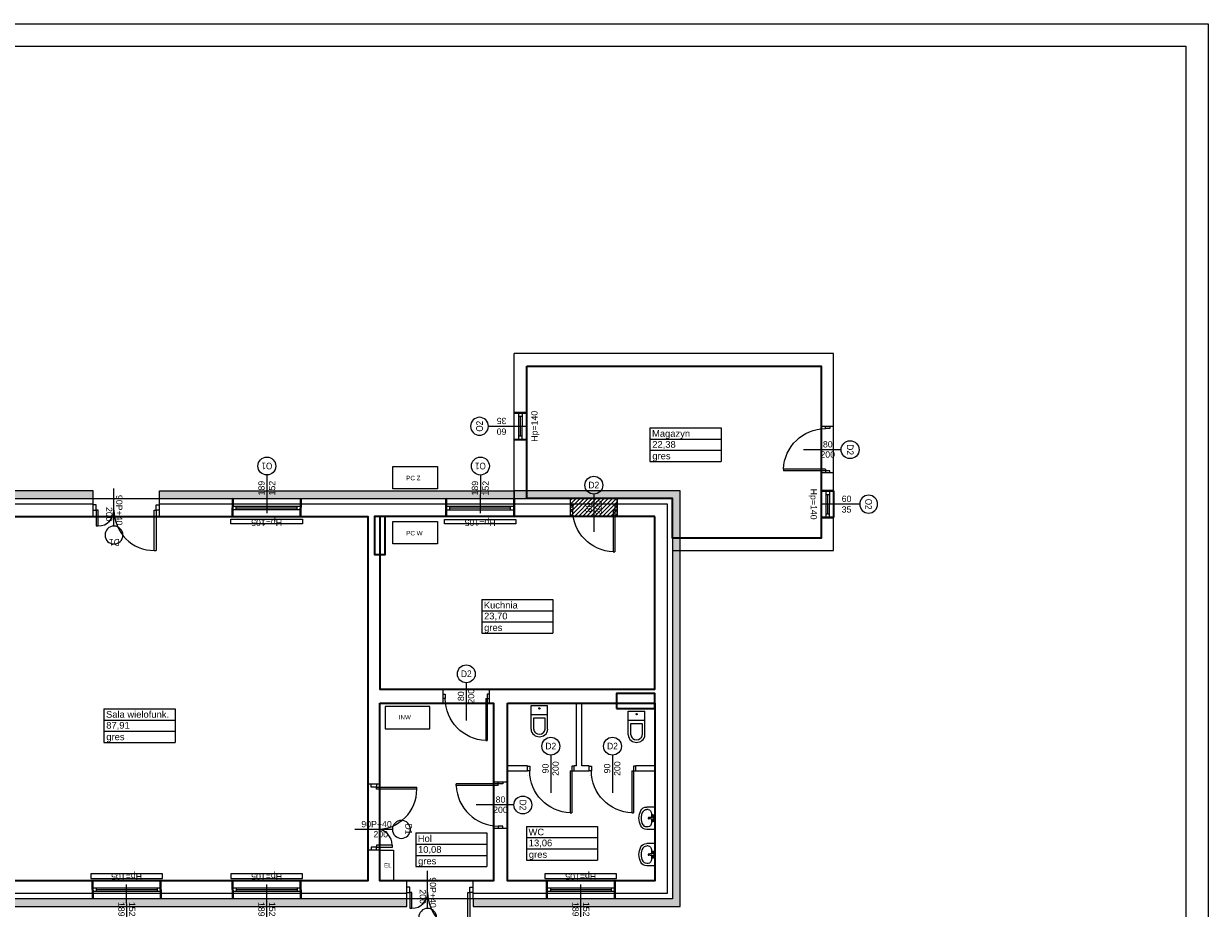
# Model space of a CAD drawing. Header units: millimetres. Extents: x -44039 to 29247, y -29623 to -1996.
# Tile 5 of 12: x 12532 to 15179, y -6303 to -4328. Entities that reach past the tile are written whole.
import ezdxf
from ezdxf.enums import TextEntityAlignment as Align

# ---------------------------------------------------------------- set-up
doc = ezdxf.new("R2010")
doc.units = ezdxf.units.MM
doc.linetypes.add('BUD', pattern=[0])
for name, color, linetype, lineweight in [('-DRZWI I OKNA', 4, 'Continuous', 5), ('A_POWTARZALNE$0$A21_DRZWI_OKNA', 153, 'Continuous', 15), ('A_POWTARZALNE$0$A30_OPIS_POM', 2, 'Continuous', 18), ('A_POWTARZALNE$0$DRZWI OPIS', 2, 'Continuous', 15), ('A_POWTARZALNE$0$OKNA OPIS', 153, 'Continuous', 20), ('A_POWTARZALNE$0$opisy drzwi okien', 3, 'Continuous', 15), ('K2', 35, 'Continuous', 35), ('Ściany', 7, 'Continuous', 40)]:
    doc.layers.add(name, color=color, linetype=linetype, lineweight=lineweight)
for name, color, linetype in [('A_TABELKA', 7, 'Continuous'), ('A_TEXT', 1, 'Continuous'), ('HATCH', 204, 'Continuous'), ('Sanitarne', 2, 'Continuous')]:
    doc.layers.add(name, color=color, linetype=linetype)
doc.layers.add('Area', color=6, linetype='Continuous', lineweight=35, plot=False)
doc.styles.add('A_POWTARZALNE$0$Arial', font='arial.ttf')
doc.styles.add('A_POWTARZALNE$0$ISO', font='arial.ttf')
doc.styles.add('bc tabelka nazwy', font='arial.ttf', dxfattribs={"height": 0.45})
doc.linetypes.add('TRACKS', pattern='A,3.81,[130,ltypeshp.shx,S=6.35,R=0,X=0,Y=0],3.81', length=7.62)

# ---------------------------------------------------------------- blocks, each defined once
blk = doc.blocks.new('A_POWTARZALNE$0$znak okna')
at = {"linetype": 'Continuous'}
blk.add_line((0, -85), (0, 0), dxfattribs=at)
at = {"layer": 'A_POWTARZALNE$0$opisy drzwi okien'}
blk.add_circle((0, -105), 20, dxfattribs=at)
at = {"style": 'A_POWTARZALNE$0$ISO'}
for tag, rotation, p in [('HP', 360, (0, 5.5)), ('SO', 90, (-5, -50.3)), ('HO', 90, (18.8, -50.3))]:
    blk.add_attdef(tag, text='', height=14, rotation=rotation, dxfattribs=at).set_placement(p, align=Align.CENTER)
at = {"layer": 'A_POWTARZALNE$0$opisy drzwi okien', "style": 'A_POWTARZALNE$0$ISO', "width": 0.7927}
blk.add_attdef('OX', text='', height=15, dxfattribs=at).set_placement((-12, -112.5), (12, -112.5), align=Align.FIT)
blk = doc.blocks.new('A_POWTARZALNE$0$drzwi 145')
for p, q in [((-47.8, 94.4), (-47.8, 99.9)), ((-35.8, 94.4), (-47.8, 94.4)), ((-35.8, 99.9), (-35.8, 94.4)), ((-35.8, 94.4), (54.2, 94.4)), ((-35.8, 90), (-35.8, 94.4)), ((54.2, 90), (-35.8, 90)), ((54.2, 90), (54.2, 94.4)), ((-0.4, 0), (-79.7, 0)), ((-35.8, -39.6), (-47.8, -39.6)), ((-47.8, -39.6), (-47.8, -45.1)), ((-0.6, -35.2), (-35.8, -35.2)), ((-35.8, -35.2), (-35.8, -39.6)), ((-35.8, -45.1), (-35.8, -39.6)), ((-35.8, -39.6), (-0.6, -39.6)), ((-0.6, -39.6), (-0.6, -35.2))]:
    blk.add_line(p, q)
for centre, radius, start, end in [((-35.7, 89.8), 89.8, 269.9239, 0.1174), ((-35.9, -35.2), 35.2, 0.0351, 89.9152)]:
    blk.add_arc(centre, radius, start, end)
blk = doc.blocks.new('A_POWTARZALNE$0$znak drzwi poziomy')
at = {"color": 0, "linetype": 'ByBlock'}
blk.add_line((-42.1, 0), (42.1, 0), dxfattribs=at)
at = {"layer": 'A_POWTARZALNE$0$opisy drzwi okien'}
blk.add_circle((-62.1, 0), 20, dxfattribs=at)
at = {"color": 0, "linetype": 'ByBlock', "style": 'A_POWTARZALNE$0$ISO', "text_generation_flag": 6}
for tag, p in [('S', (-15.5, 5)), ('H', (-15.5, -17.7))]:
    blk.add_attdef(tag, text='', height=14, rotation=180, dxfattribs=at).set_placement(p, align=Align.CENTER)
at = {"layer": 'A_POWTARZALNE$0$opisy drzwi okien', "style": 'A_POWTARZALNE$0$ISO', "text_generation_flag": 6, "width": 0.824464}
blk.add_attdef('DX', text='', height=15, rotation=270, dxfattribs=at).set_placement((-56.1, -11), (-56.1, 13), align=Align.FIT)
blk = doc.blocks.new('A_POWTARZALNE$0$drzwi 104 mur')
at = {"linetype": 'Continuous'}
for p, q in [((0.1, 47), (-93.8, 47)), ((-93.8, 43.5), (-93.8, 47)), ((0.1, 43.5), (-93.8, 43.5)), ((0.1, 47), (0.1, 52)), ((10.1, 47), (0.1, 47)), ((0.1, 43.5), (0.1, 47)), ((10.1, 52), (10.1, 47)), ((24.7, 0), (-24.7, 0)), ((10.1, -47), (0.1, -47)), ((0.1, -47), (0.1, -52)), ((10.1, -52), (10.1, -47))]:
    blk.add_line(p, q, dxfattribs=at)
blk.add_arc((0.1, 47), 94, 182.1338, 270, dxfattribs=at)
blk = doc.blocks.new('A_POWTARZALNE$0$znak drzwi')
at = {"color": 0, "linetype": 'ByBlock'}
blk.add_line((0, 84.2), (0, 0), dxfattribs=at)
at = {"layer": 'A_POWTARZALNE$0$opisy drzwi okien'}
blk.add_circle((0, 104.2), 20, dxfattribs=at)
at = {"color": 0, "linetype": 'ByBlock', "style": 'A_POWTARZALNE$0$ISO'}
for tag, p in [('S', (-5, 54.2)), ('H', (17.7, 54.2))]:
    blk.add_attdef(tag, text='', height=14, rotation=90, dxfattribs=at).set_placement(p, align=Align.CENTER)
at = {"layer": 'A_POWTARZALNE$0$opisy drzwi okien', "style": 'A_POWTARZALNE$0$ISO', "width": 0.824464}
blk.add_attdef('DX', text='', height=15, dxfattribs=at).set_placement((-12, 96.7), (12, 96.7), align=Align.FIT)
blk = doc.blocks.new('A_POWTARZALNE$0$ddd')
for p, q in [((2946.6, 2004.6), (2946.6, 1929.6)), ((2946.6, 2004.6), (3105.6, 2004.6)), ((3105.6, 2004.6), (3105.6, 1929.6)), ((2946.6, 1979.6), (3105.6, 1979.6)), ((2946.6, 1954.6), (3105.6, 1954.6)), ((2946.6, 1929.6), (3105.6, 1929.6))]:
    blk.add_line(p, q)
at = {"style": 'A_POWTARZALNE$0$Arial'}
for tag, p in [('NAZWA_POMIESZCZENIA', (2951.3, 1984.7)), ('POWIERZCHNIA', (2951.8, 1960.3)), ('RODZAJ_POSADZKI', (2952, 1934.5))]:
    blk.add_attdef(tag, p, '', height=15, dxfattribs=at)
blk = doc.blocks.new('A$C53951A9D')
at = {"layer": 'Sanitarne'}
for p, q in [((0, 500), (178, 500)), ((0, 500), (0, 0)), ((18, 274), (17, 274)), ((17, 274), (17, 273)), ((18, 274), (17, 274)), ((17, 274), (17, 273)), ((17, 273), (17, 273)), ((17, 273), (17, 272)), ((17, 273), (17, 273)), ((17, 273), (17, 272)), ((17, 272), (17, 228)), ((19, 317), (18, 315)), ((18, 315), (18, 313)), ((18, 313), (18, 311)), ((30, 278), (18, 311)), ((18, 311), (19, 309)), ((30, 278), (18, 311)), ((19, 275), (18, 275)), ((18, 275), (18, 274)), ((19, 275), (18, 275)), ((18, 275), (18, 274)), ((18, 274), (18, 274)), ((18, 274), (18, 274)), ((19, 317), (23, 322)), ((19, 309), (21, 307)), ((20, 275), (19, 275)), ((19, 275), (19, 275)), ((20, 275), (19, 275)), ((19, 275), (19, 275)), ((32, 275), (20, 275)), ((21, 307), (23, 306)), ((24, 324), (23, 322)), ((23, 306), (26, 304)), ((26, 325), (24, 324)), ((29, 326), (26, 325)), ((26, 304), (30, 303)), ((32, 327), (29, 326)), ((30, 303), (34, 302)), ((30, 278), (31, 277)), ((30, 278), (31, 277)), ((31, 277), (31, 276)), ((31, 277), (31, 276)), ((31, 276), (33, 275)), ((31, 276), (33, 275)), ((35, 328), (32, 327)), ((32, 275), (32, 275)), ((33, 275), (34, 274)), ((33, 275), (34, 274)), ((34, 302), (38, 301)), ((34, 274), (36, 273)), ((34, 274), (36, 273)), ((38, 328), (35, 328)), ((36, 273), (38, 273)), ((36, 273), (38, 273)), ((42, 329), (38, 328)), ((38, 301), (42, 301)), ((38, 273), (40, 273)), ((38, 273), (40, 273)), ((40, 273), (42, 273)), ((40, 273), (42, 273)), ((45, 328), (42, 329)), ((42, 301), (46, 301)), ((42, 273), (44, 273)), ((42, 273), (44, 273)), ((44, 273), (46, 273)), ((44, 273), (46, 273)), ((49, 328), (45, 328)), ((46, 301), (50, 302)), ((46, 273), (48, 273)), ((46, 273), (48, 273)), ((48, 273), (50, 274)), ((48, 273), (50, 274)), ((52, 327), (49, 328)), ((50, 302), (54, 303)), ((50, 274), (51, 275)), ((50, 274), (51, 275)), ((51, 275), (52, 276)), ((51, 275), (52, 276)), ((55, 326), (52, 327)), ((52, 276), (53, 277)), ((54, 275), (52, 275)), ((52, 275), (52, 275)), ((53, 277), (54, 278)), ((54, 278), (65, 311)), ((54, 303), (57, 304)), ((54, 275), (54, 275)), ((55, 275), (54, 275)), ((54, 275), (54, 275)), ((57, 325), (55, 326)), ((55, 275), (62, 272)), ((59, 324), (57, 325)), ((57, 304), (60, 306)), ((61, 322), (59, 324)), ((60, 306), (63, 307)), ((64, 317), (61, 322)), ((61, 272), (73, 269)), ((63, 307), (64, 309)), ((65, 315), (64, 317)), ((64, 309), (65, 311)), ((66, 313), (65, 315)), ((65, 311), (66, 313)), ((72, 349), (72, 270)), ((73, 269), (90, 267)), ((90, 267), (111, 265)), ((111, 265), (134, 263)), ((143, 446), (178, 446)), ((0, 0), (178, 0)), ((17, 228), (17, 227)), ((17, 228), (17, 227)), ((17, 227), (17, 227)), ((17, 227), (17, 227)), ((17, 227), (18, 226)), ((17, 227), (17, 227)), ((17, 227), (17, 227)), ((17, 227), (18, 226)), ((18, 226), (18, 226)), ((18, 226), (18, 225)), ((18, 226), (18, 226)), ((18, 226), (18, 225)), ((18, 225), (19, 225)), ((18, 225), (19, 225)), ((30, 222), (18, 189)), ((19, 191), (18, 189)), ((19, 191), (18, 189)), ((18, 189), (18, 187)), ((18, 187), (18, 185)), ((18, 185), (19, 183)), ((19, 225), (19, 225)), ((19, 225), (20, 225)), ((19, 225), (19, 225)), ((19, 225), (20, 225)), ((21, 193), (19, 191)), ((21, 193), (19, 191)), ((19, 183), (23, 178)), ((20, 225), (32, 225)), ((23, 194), (21, 193)), ((23, 194), (21, 193)), ((26, 196), (23, 194)), ((26, 196), (23, 194)), ((23, 178), (24, 177)), ((24, 177), (26, 175)), ((30, 197), (26, 196)), ((30, 197), (26, 196)), ((26, 175), (29, 174)), ((29, 174), (32, 173)), ((31, 223), (30, 222)), ((31, 223), (30, 222)), ((34, 198), (30, 197)), ((34, 198), (30, 197)), ((33, 225), (31, 224)), ((33, 225), (31, 224)), ((31, 224), (31, 223)), ((31, 224), (31, 223)), ((32, 225), (32, 225)), ((32, 173), (35, 172)), ((34, 226), (33, 225)), ((34, 226), (33, 225)), ((36, 227), (34, 226)), ((36, 227), (34, 226)), ((38, 199), (34, 198)), ((38, 199), (34, 198)), ((35, 172), (38, 172)), ((38, 227), (36, 227)), ((38, 227), (36, 227)), ((40, 227), (38, 227)), ((40, 227), (38, 227)), ((42, 199), (38, 199)), ((42, 199), (38, 199)), ((38, 172), (42, 172)), ((42, 227), (40, 227)), ((42, 227), (40, 227)), ((44, 227), (42, 227)), ((44, 227), (42, 227)), ((46, 199), (42, 199)), ((46, 199), (42, 199)), ((42, 172), (45, 172)), ((46, 227), (44, 227)), ((46, 227), (44, 227)), ((45, 172), (49, 172)), ((48, 227), (46, 227)), ((48, 227), (46, 227)), ((50, 198), (46, 199)), ((50, 198), (46, 199)), ((50, 226), (48, 227)), ((50, 226), (48, 227)), ((49, 172), (52, 173)), ((51, 225), (50, 226)), ((51, 225), (50, 226)), ((54, 197), (50, 198)), ((54, 197), (50, 198)), ((52, 224), (51, 225)), ((52, 224), (51, 225)), ((52, 225), (54, 225)), ((52, 225), (54, 225)), ((52, 225), (52, 225)), ((53, 223), (52, 224)), ((53, 223), (52, 224)), ((52, 173), (55, 174)), ((54, 222), (53, 223)), ((54, 222), (53, 223)), ((54, 225), (54, 225)), ((54, 225), (55, 225)), ((54, 225), (54, 225)), ((54, 225), (55, 225)), ((54, 222), (65, 189)), ((57, 196), (54, 197)), ((57, 196), (54, 197)), ((55, 225), (62, 228)), ((55, 225), (62, 228)), ((55, 174), (57, 175)), ((60, 194), (57, 196)), ((60, 194), (57, 196)), ((57, 175), (59, 177)), ((59, 177), (61, 178)), ((63, 193), (60, 194)), ((61, 228), (73, 231)), ((64, 183), (61, 178)), ((64, 191), (63, 193)), ((65, 189), (64, 191)), ((64, 183), (65, 185)), ((66, 187), (65, 189)), ((65, 185), (66, 187)), ((72, 230), (72, 151)), ((72, 151), (72, 151)), ((73, 231), (90, 233)), ((90, 233), (111, 235)), ((111, 235), (134, 237)), ((134, 263), (136, 263)), ((134, 263), (136, 263)), ((136, 237), (134, 237)), ((136, 237), (134, 237)), ((136, 263), (138, 262)), ((136, 263), (136, 263)), ((136, 263), (138, 262)), ((136, 263), (136, 263)), ((138, 238), (136, 237)), ((138, 238), (136, 237)), ((136, 237), (136, 237)), ((136, 237), (136, 237)), ((138, 262), (140, 261)), ((140, 239), (138, 238)), ((140, 239), (138, 238)), ((140, 261), (142, 260)), ((142, 240), (140, 239)), ((142, 260), (143, 258)), ((142, 260), (143, 258)), ((143, 242), (142, 240)), ((143, 242), (142, 240)), ((143, 258), (144, 257)), ((143, 258), (144, 257)), ((144, 243), (143, 242)), ((144, 243), (143, 242)), ((143, 54), (178, 54)), ((144, 257), (145, 254)), ((144, 257), (145, 254)), ((144, 256), (145, 255)), ((145, 246), (144, 243)), ((145, 246), (144, 243)), ((145, 245), (144, 244)), ((145, 255), (146, 253)), ((145, 254), (146, 252)), ((145, 254), (146, 252)), ((146, 248), (145, 246)), ((146, 248), (145, 246)), ((146, 247), (145, 245)), ((146, 253), (146, 252)), ((146, 252), (146, 250)), ((146, 252), (146, 250)), ((146, 252), (146, 250)), ((146, 250), (146, 248)), ((146, 250), (146, 248)), ((146, 250), (146, 248)), ((146, 248), (146, 247))]:
    blk.add_line(p, q, dxfattribs=at)
for centre, major_axis, ratio, start_param, end_param in [((143, 349), (0, -96.6), 0.732363, 3.141593, 4.712389), ((178, 349), (0, 151), 0.975758, 5.209364, 6.283185), ((178, 349), (0, 96.6), 0.975758, 5.209364, 6.283185), ((0, 250), (0, 304), 0.975758, 4.215414, 5.209364), ((0, 250), (0, 359), 0.975758, 4.215414, 5.209364), ((143, 151), (0, -96.6), 0.732363, 4.712389, 6.283185), ((178, 151), (0, 96.6), 0.975758, 3.141593, 4.215414), ((178, 151), (0, 151), 0.975758, 3.141593, 4.215414)]:
    blk.add_ellipse(centre, major_axis=major_axis, ratio=ratio, start_param=start_param, end_param=end_param, dxfattribs=at)
blk = doc.blocks.new('A$C5772454B')
at = {"layer": 'Sanitarne'}
for p, q in [((0, 169), (0, 699)), ((0, 699), (370, 699)), ((370, 169), (370, 699)), ((0, 499), (370, 499)), ((60, 169), (60, 424)), ((60, 424), (310, 424)), ((310, 424), (310, 169))]:
    blk.add_line(p, q, dxfattribs=at)
blk.add_ellipse((185, 630), major_axis=(-15.3, 0), ratio=0.999954, dxfattribs=at)
for centre, major_axis, start_param, end_param in [((163, 169), (-163, 0), 0, 0.927295), ((163, 169), (-103, 0), 0, 0.927295), ((185, 199), (-200, 0), 0.927363, 2.214297), ((185, 199), (-140, 0), 0.927295, 2.214297), ((208, 169), (-103, 0), 2.214297, 3.141593), ((208, 169), (-163, 0), 2.214297, 3.141593)]:
    blk.add_ellipse(centre, major_axis=major_axis, ratio=0.999954, start_param=start_param, end_param=end_param, dxfattribs=at)

msp = doc.modelspace()

# ---------------------------------------------------------------- hatches: boundary and pattern name
at = {"layer": 'HATCH'}
h = msp.add_hatch(dxfattribs=at)
h.set_pattern_fill('HONEY', color=256)
h.paths.add_polyline_path([(12687.03039, -5388.29531), (12687.03039, -5371.29531), (12181.03039, -5371.29531), (12164.03039, -5371.29531), (12164.03039, -6282.29531), (12164.03039, -6299.29531), (13388.0865, -6299.29531), (13388.0865, -6282.29531), (12181.03039, -6282.29531), (12181.03039, -5388.29531)])
h = msp.add_hatch(dxfattribs=at)
h.set_pattern_fill('HONEY', color=256)
edge = h.paths.add_edge_path()
edge.add_line((13628.23155, -5388.71781), (12835.03039, -5388.29531))
edge.add_line((12835.03039, -5388.29531), (12835.03039, -5371.29531))
edge.add_line((12835.03039, -5371.29531), (13628.23155, -5371.29531))
edge.add_line((13628.23155, -5371.29531), (13628.23155, -5388.29531))
h = msp.add_hatch(dxfattribs=at)
h.set_pattern_fill('HONEY', color=256)
h.paths.add_polyline_path([(13628.23155, -5371.29531), (13628.23155, -5388.29531), (13982.03039, -5388.29531), (13982.03039, -6282.29531), (13536.0865, -6282.29531), (13536.0865, -6299.29531), (13982.03039, -6299.29531), (13999.03039, -6299.29531), (13999.03039, -5388.29531), (13999.03039, -5371.29531)])
h = msp.add_hatch(dxfattribs=at)
h.set_pattern_fill('ANSI31', color=256, scale=2)
h.paths.add_polyline_path([(13754.03038, -5388.29531), (13858.03039, -5388.29531), (13858.03039, -5428.29531), (13754.03038, -5428.29531)])

# ---------------------------------------------------------------- linework, layer by layer
at = {"layer": '-DRZWI I OKNA'}
for p, q in [((13628.14666, -5256.7798), (13628.23155, -5196.77717)), ((13637.57963, -5196.81598), (13637.43442, -5256.73483)), ((13645.57963, -5204.81598), (13637.57963, -5204.81598)), ((13641.57963, -5204.81598), (13641.43442, -5248.69638)), ((13645.57963, -5196.81598), (13645.43442, -5256.69638)), ((13656.23155, -5196.64386), (13656.66241, -5256.64214)), ((13645.43442, -5248.69638), (13637.43442, -5248.69638)), ((14314.48261, -5430.93062), (14314.05174, -5370.93234)), ((14325.13453, -5430.75849), (14325.27973, -5370.87809)), ((14333.13453, -5430.75849), (14333.27973, -5370.83965)), ((14342.5675, -5370.79467), (14342.48261, -5430.7973)), ((13151.02975, -5388.59403), (12999.03102, -5387.99659)), ((13628.23155, -5388.71781), (13476.23282, -5388.12038)), ((14325.27973, -5378.87809), (14333.27973, -5378.87809)), ((14329.13453, -5422.75849), (14329.27973, -5378.87809)), ((12999.03319, -5405.04235), (13150.9507, -5405.04235)), ((12999.03319, -5413.04235), (13150.91226, -5413.04235)), ((13007.03319, -5413.04235), (13007.03319, -5405.04235)), ((13007.03319, -5409.04235), (13142.91226, -5409.04235)), ((13142.91226, -5413.04235), (13142.91226, -5405.04235)), ((13476.23498, -5405.16614), (13628.1525, -5405.16614)), ((13476.23498, -5413.16614), (13628.11406, -5413.16614)), ((13484.23498, -5413.16614), (13484.23498, -5405.16614)), ((13484.23498, -5409.16614), (13620.11406, -5409.16614)), ((13620.11406, -5413.16614), (13620.11406, -5405.16614)), ((14325.13453, -5422.75849), (14333.13453, -5422.75849)), ((12998.83013, -5428.29531), (13150.82705, -5428.87677)), ((13476.03193, -5428.41909), (13628.02885, -5429.00056)), ((12685.83013, -6242.29531), (12837.82705, -6241.71385)), ((12998.83013, -6242.29531), (13150.82705, -6241.71385)), ((13700.83013, -6242.29531), (13852.82705, -6241.71385)), ((12686.03319, -6257.54827), (12837.91226, -6257.54827)), ((12686.03319, -6265.54827), (12837.9507, -6265.54827)), ((12694.03319, -6257.54827), (12694.03319, -6265.54827)), ((12694.03319, -6261.54827), (12829.91226, -6261.54827)), ((12829.91226, -6257.54827), (12829.91226, -6265.54827)), ((12999.03319, -6257.54827), (13150.91226, -6257.54827)), ((12999.03319, -6265.54827), (13150.9507, -6265.54827)), ((13007.03319, -6257.54827), (13007.03319, -6265.54827)), ((13007.03319, -6261.54827), (13142.91226, -6261.54827)), ((13142.91226, -6257.54827), (13142.91226, -6265.54827)), ((13701.03319, -6257.54827), (13852.91226, -6257.54827)), ((13701.03319, -6265.54827), (13852.9507, -6265.54827)), ((13709.03319, -6257.54827), (13709.03319, -6265.54827)), ((13709.03319, -6261.54827), (13844.91226, -6261.54827)), ((13844.91226, -6257.54827), (13844.91226, -6265.54827)), ((12838.02975, -6281.99659), (12686.03102, -6282.59403)), ((13151.02975, -6281.99659), (12999.03102, -6282.59403)), ((13853.02975, -6281.99659), (13701.03102, -6282.59403))]:
    msp.add_line(p, q, dxfattribs=at)
at = {"linetype": 'BUD'}
for p, q in [((12181.03039, -5388.29531), (12687.03039, -5388.29531)), ((13469.0338, -5814.29531), (13328.03039, -5814.29531)), ((13942.03039, -5814.29531), (13573.0338, -5814.29531)), ((13469.0338, -5845.29531), (13328.03039, -5845.29531)), ((13582.03039, -5845.29531), (13573.0338, -5845.29531)), ((13582.03039, -6020.71501), (13582.03039, -5845.29531)), ((13857.03039, -5845.29531), (13613.03039, -5845.29531)), ((13613.03039, -6020.71501), (13613.03039, -5845.29531)), ((13767.03039, -5985.29531), (13767.03039, -5845.29531)), ((13779.03039, -5985.29531), (13779.03039, -5845.29531)), ((13657.92843, -5985.29531), (13613.03039, -5985.29531)), ((13657.92843, -5997.29531), (13613.03039, -5997.29531)), ((13767.03039, -5985.29531), (13761.92843, -5985.29531)), ((13795.74153, -5997.29531), (13761.92843, -5997.29531)), ((13795.74153, -5985.29531), (13779.03039, -5985.29531)), ((13942.03039, -5985.29531), (13899.74154, -5985.29531)), ((13942.03039, -5997.29531), (13899.74154, -5997.29531)), ((13582.03039, -6242.29531), (13582.03039, -6124.71501)), ((13613.03039, -6242.29531), (13613.03039, -6124.71501)), ((13328.03039, -6242.29531), (13388.0865, -6242.29531)), ((13536.0865, -6242.29531), (13582.03039, -6242.29531)), ((13388.0865, -6282.29531), (12181.03039, -6282.29531))]:
    msp.add_line(p, q, dxfattribs=at)
for points in [[(14342.03039, -5504.50731), (14342.03039, -5064.50731), (13628.23155, -5064.50731)], [(13628.23155, -5388.71781), (13628.23155, -5064.50731)], [(13656.23155, -5388.71781), (13656.23155, -5092.50731)], [(14314.03039, -5476.50731), (14314.03039, -5092.50731), (13656.23155, -5092.50731)], [(14342.03039, -5227.13082), (14314.03039, -5227.13082)], [(14342.03039, -5331.13082), (14314.03039, -5331.13082)], [(12687.03039, -5428.29531), (12687.03039, -5388.29531)], [(12835.03039, -5388.29531), (13628.23155, -5388.29531)], [(12835.03039, -5428.29531), (12835.03039, -5388.29531)], [(13656.23155, -5388.29531), (13754.03038, -5388.29531)], [(13754.03038, -5428.29534), (13754.03038, -5388.29531)], [(13858.03039, -5428.29531), (13858.03039, -5388.29531)], [(13858.03039, -5388.29531), (13982.03039, -5388.29531), (13982.03039, -5476.50731)], [(12687.03039, -5428.29531), (12221.03039, -5428.29531)], [(13301.03039, -5428.29531), (12835.03039, -5428.29531)], [(13301.03039, -6025.88561), (13301.03039, -5428.29531)], [(13340.03039, -5428.29531), (13340.03039, -5513.29531), (13328.03039, -5513.29531)], [(13340.03039, -5428.29531), (13754.03038, -5428.29531)], [(13858.03039, -5428.29531), (13942.03039, -5428.29531)], [(13942.03039, -5814.29531), (13942.03039, -5428.29531)], [(13982.03039, -5476.50731), (14314.03039, -5476.50731)], [(13982.03039, -5504.50731), (13982.03039, -6282.29531), (13536.0865, -6282.29531)], [(13982.03039, -5504.50731), (14342.03039, -5504.50731)], [(13328.03039, -5814.29531), (13328.03039, -5513.29531)], [(13469.0338, -5845.29534), (13469.0338, -5814.29531)], [(13573.0338, -5845.29531), (13573.0338, -5814.29531)], [(13328.03039, -6025.88561), (13328.03039, -5845.29531)], [(13942.03039, -5857.29531), (13857.03039, -5857.29531), (13857.03039, -5845.29531)], [(13942.03039, -6242.29531), (13942.03039, -5857.29531)], [(13657.92843, -5997.29532), (13657.92843, -5985.29532)], [(13657.92843, -6006.79534), (13657.92843, -6006.79531)], [(13761.92843, -5997.29531), (13761.92843, -5985.29531)], [(13795.74153, -5997.29532), (13795.74153, -5985.29532)], [(13795.74153, -6006.79534), (13795.74153, -6006.79531)], [(13899.74154, -5997.29531), (13899.74154, -5985.29531)], [(13328.03039, -6025.88561), (13301.03039, -6025.88561)], [(13582.03036, -6020.71501), (13613.03039, -6020.71501)], [(13582.03039, -6124.71501), (13613.03039, -6124.71501)], [(13301.03039, -6242.29531), (13301.03039, -6173.88561)], [(13328.03039, -6173.88561), (13301.03039, -6173.88561)], [(13328.03039, -6242.29531), (13328.03039, -6173.88561)], [(13301.03039, -6242.29531), (12221.03039, -6242.29531)], [(13388.0865, -6282.29531), (13388.0865, -6242.29531)], [(13536.0865, -6282.29531), (13536.0865, -6242.29531)], [(13613.03039, -6242.29531), (13942.03039, -6242.29531)]]:
    msp.add_lwpolyline(points, dxfattribs=at)
for points in [[(13356.66453, -5316.52429), (13456.66453, -5316.52429), (13456.66453, -5366.52429), (13356.66453, -5366.52429)], [(12181.03039, -5388.29531), (13982.03039, -5388.29531), (13982.03039, -6282.29531), (12181.03039, -6282.29531)], [(13356.66453, -5439.69515), (13456.66453, -5439.69515), (13456.66453, -5489.69515), (13356.66453, -5489.69515)], [(13339.84499, -5902.50095), (13439.84499, -5902.50095), (13439.84499, -5852.50095), (13339.84499, -5852.50095)], [(13328.03039, -6173.88561), (13358.05845, -6173.88561), (13358.05845, -6242.29531), (13328.03039, -6242.29531)]]:
    msp.add_lwpolyline(points, close=True)
at = {"layer": 'A_TEXT'}
for points in [[(10979.37078, -4327.65161), (15179.37078, -4327.65161), (15179.37078, -7297.65161), (10979.37078, -7297.65161)], [(11229.37078, -4377.65161), (15129.37078, -4377.65161), (15129.37078, -7247.65161), (11229.37078, -7247.65161)]]:
    msp.add_lwpolyline(points, close=True, dxfattribs=at)
at = {"layer": 'Area', "linetype": 'BUD'}
for points in [[(13656.23155, -5092.50731), (14314.03039, -5092.50731), (14314.03039, -5476.50731), (13982.03039, -5476.50731), (13982.03039, -5388.29531), (13656.23155, -5388.29531)], [(12221.03039, -5428.29531), (13301.03039, -5428.29531), (13301.03039, -6242.29531), (12221.03039, -6242.29531)], [(13942.03039, -5428.29531), (13328.03039, -5428.29531), (13328.03039, -5814.29531), (13942.03039, -5814.29531)], [(13328.03039, -5845.29531), (13582.03039, -5845.29531), (13582.03039, -6242.29531), (13328.03039, -6242.29531)], [(13613.03039, -5845.29531), (13942.03039, -5845.29531), (13942.03039, -6242.29531), (13613.03039, -6242.29531)]]:
    msp.add_lwpolyline(points, close=True, dxfattribs=at)
at = {"layer": 'HATCH'}
for points in [[(12687.03039, -5388.29531), (12687.03039, -5371.29531), (12181.03039, -5371.29531), (12164.03039, -5371.29531), (12164.03039, -6282.29531), (12164.03039, -6299.29531), (13388.0865, -6299.29531), (13388.0865, -6282.29531), (12181.03039, -6282.29531), (12181.03039, -5388.29531)], [(13754.03038, -5388.29531), (13858.03039, -5388.29531), (13858.03039, -5428.29531), (13754.03038, -5428.29531)]]:
    msp.add_lwpolyline(points, close=True, dxfattribs=at)
for points in [[(13628.23155, -5388.71781), (12835.03039, -5388.29531), (12835.03039, -5371.29531), (13628.23155, -5371.29531), (13628.23155, -5388.29531)], [(13628.23155, -5371.29531), (13628.23155, -5388.29531), (13982.03039, -5388.29531), (13982.03039, -6282.29531), (13536.0865, -6282.29531), (13536.0865, -6299.29531), (13982.03039, -6299.29531), (13999.03039, -6299.29531), (13999.03039, -5388.29531), (13999.03039, -5371.29531), (13628.23155, -5371.29531)]]:
    msp.add_lwpolyline(points, dxfattribs=at)
at = {"layer": 'HATCH', "linetype": 'TRACKS'}
for points in [[(13388.0865, -6270.29531), (12193.03039, -6270.29531), (12193.03039, -5400.29531), (12687.03039, -5400.29531)], [(12835.03039, -5400.29531), (13970.03039, -5400.29531), (13970.03039, -6270.29531), (13536.0865, -6270.29531)]]:
    msp.add_lwpolyline(points, dxfattribs=at)
at = {"layer": 'K2', "linetype": 'BUD'}
for points in [[(13340.03039, -5428.29531), (13315.94494, -5428.29531), (13315.94494, -5513.29531), (13340.03039, -5513.29531)], [(13857.03039, -5857.29531), (13942.03039, -5857.29531), (13942.03039, -5824.04694), (13857.03039, -5824.04694)]]:
    msp.add_lwpolyline(points, close=True, dxfattribs=at)
at = {"layer": 'Sanitarne', "linetype": 'BUD'}
for points in [[(12994.82859, -5444.58604), (12994.82859, -5434.58604), (13154.82859, -5434.58604), (13154.82859, -5444.58604)], [(13472.03039, -5444.70982), (13472.03039, -5434.70982), (13632.03039, -5434.70982), (13632.03039, -5444.70982)], [(12681.82859, -6226.58604), (12681.82859, -6236.58604), (12841.82859, -6236.58604), (12841.82859, -6226.58604)], [(12994.82859, -6226.58604), (12994.82859, -6236.58604), (13154.82859, -6236.58604), (13154.82859, -6226.58604)], [(13696.82859, -6226.58604), (13696.82859, -6236.58604), (13856.82859, -6236.58604), (13856.82859, -6226.58604)]]:
    msp.add_lwpolyline(points, close=True, dxfattribs=at)
at = {"layer": 'Ściany'}
for p, q in [((13628.23155, -5196.77717), (13656.22616, -5196.64389)), ((13628.68377, -5256.77722), (13656.66241, -5256.64214)), ((14342.03039, -5370.79725), (14314.05174, -5370.93234)), ((12999.03102, -5387.99659), (12998.83013, -5428.29531)), ((13151.02975, -5388.59403), (13150.82705, -5428.87677)), ((13476.23282, -5388.12038), (13476.03193, -5428.41909)), ((13628.23155, -5388.71781), (13628.02885, -5429.00056)), ((14342.48261, -5430.7973), (14314.488, -5430.93059)), ((12686.03102, -6282.59403), (12685.83013, -6242.29531)), ((12838.02975, -6281.99659), (12837.82705, -6241.71385)), ((12999.03102, -6282.59403), (12998.83013, -6242.29531)), ((13151.02975, -6281.99659), (13150.82705, -6241.71385)), ((13701.03102, -6282.59403), (13700.83013, -6242.29531)), ((13853.02975, -6281.99659), (13852.82705, -6241.71385))]:
    msp.add_line(p, q, dxfattribs=at)

# ---------------------------------------------------------------- block references
at = {"layer": 'A_POWTARZALNE$0$A21_DRZWI_OKNA', "xscale": -1}
for p, rotation in [((14323.76583, -5279.13082), 180.0000142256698), ((13806.03039, -5413.43967), 270.0000142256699), ((13521.0338, -5834.93967), 270.0000142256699), ((13709.92843, -5996.43967), 270.0000142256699), ((13847.74153, -5996.43967), 270.0000142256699)]:
    msp.add_blockref('A_POWTARZALNE$0$drzwi 104 mur', p, dxfattribs=dict(at, rotation=rotation))
at = {"layer": 'A_POWTARZALNE$0$A21_DRZWI_OKNA'}
for name, p, rotation in [('A_POWTARZALNE$0$drzwi 145', (12733.6353, -5450.12388), 269.9999991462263), ('A_POWTARZALNE$0$drzwi 145', (13356.35896, -6127.2807), 359.9999991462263), ('A_POWTARZALNE$0$drzwi 104 mur', (13592.38602, -6072.71503), 359.9999857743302), ('A_POWTARZALNE$0$drzwi 145', (13434.69142, -6304.12388), 269.9999991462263)]:
    msp.add_blockref(name, p, dxfattribs=dict(at, rotation=rotation))
at = {"layer": 'A_POWTARZALNE$0$A30_OPIS_POM'}
for p, values in [((10984.83773, -7235.11232), {'NAZWA_POMIESZCZENIA': 'Magazyn', 'POWIERZCHNIA': '22,38', 'RODZAJ_POSADZKI': 'gres'}), ((10608.9156, -7618.46503), {'NAZWA_POMIESZCZENIA': 'Kuchnia', 'POWIERZCHNIA': '23,70', 'RODZAJ_POSADZKI': 'gres'}), ((9764.52514, -7862.5219), {'NAZWA_POMIESZCZENIA': 'Sala wielofunk.', 'POWIERZCHNIA': '87,91', 'RODZAJ_POSADZKI': 'gres'}), ((10461.32417, -8139.85839), {'NAZWA_POMIESZCZENIA': 'Hol', 'POWIERZCHNIA': '10,08', 'RODZAJ_POSADZKI': 'gres'}), ((10708.8472, -8125.25293), {'NAZWA_POMIESZCZENIA': 'WC', 'POWIERZCHNIA': '13,06', 'RODZAJ_POSADZKI': 'gres'})]:
    msp.add_blockref('A_POWTARZALNE$0$ddd', p, dxfattribs=at).add_auto_attribs(values)
at = {"layer": 'A_POWTARZALNE$0$DRZWI OPIS'}
ref = msp.add_blockref('A_POWTARZALNE$0$znak drzwi', (14274.59237, -5279.13109), dxfattribs=dict(at, rotation=270.0001772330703))
ref.add_attrib('H', '200', dxfattribs={"layer": '0', "color": 0, "linetype": 'ByBlock', "height": 14, "rotation": 0.00017722, "style": 'A_POWTARZALNE$0$ISO'}).set_placement((14328.7486, -5296.86169), align=Align.CENTER)
ref.add_attrib('S', '80', dxfattribs={"layer": '0', "color": 0, "linetype": 'ByBlock', "height": 14, "rotation": 0.00017722, "style": 'A_POWTARZALNE$0$ISO'}).set_placement((14328.92042, -5274.13092), align=Align.CENTER)
ref.add_attrib('DX', 'D2', dxfattribs={"layer": 'A_POWTARZALNE$0$opisy drzwi okien', "height": 15, "rotation": 270.00017723, "style": 'A_POWTARZALNE$0$ISO', "width": 0.895951}).set_placement((14371.51453, -5267.13079), (14371.51461, -5291.13079), align=Align.FIT)
ref = msp.add_blockref('A_POWTARZALNE$0$znak drzwi', (13806.03065, -5462.61314), dxfattribs=dict(at, rotation=0.000177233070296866))
ref.add_attrib('H', '200', dxfattribs={"layer": '0', "color": 0, "linetype": 'ByBlock', "height": 14, "rotation": 90.00017722, "style": 'A_POWTARZALNE$0$ISO'}).set_placement((13823.76125, -5408.45691), align=Align.CENTER)
ref.add_attrib('S', '80', dxfattribs={"layer": '0', "color": 0, "linetype": 'ByBlock', "height": 14, "rotation": 90.00017722, "style": 'A_POWTARZALNE$0$ISO'}).set_placement((13801.03048, -5408.28509), align=Align.CENTER)
ref.add_attrib('DX', 'D2', dxfattribs={"layer": 'A_POWTARZALNE$0$opisy drzwi okien', "height": 15, "rotation": 0.00017723, "style": 'A_POWTARZALNE$0$ISO', "width": 0.895951}).set_placement((13794.03035, -5365.69097), (13818.03035, -5365.6909), align=Align.FIT)
ref = msp.add_blockref('A_POWTARZALNE$0$znak drzwi poziomy', (12733.6353, -5407.64579), dxfattribs=dict(at, xscale=-1, rotation=270.0000008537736))
ref.add_attrib('DX', 'D1', dxfattribs={"layer": 'A_POWTARZALNE$0$opisy drzwi okien', "height": 15, "rotation": 180.00000085, "style": 'A_POWTARZALNE$0$ISO', "text_generation_flag": 6, "width": 0.895951}).set_placement((12722.60188, -5478.5316), (12746.60188, -5478.53159), align=Align.FIT)
ref.add_attrib('S', '90P+40', dxfattribs={"layer": '0', "color": 0, "linetype": 'ByBlock', "height": 14, "rotation": 90.00000085, "style": 'A_POWTARZALNE$0$ISO', "text_generation_flag": 6}).set_placement((12738.5098, -5414.22748), align=Align.CENTER)
ref.add_attrib('H', '200', dxfattribs={"layer": '0', "color": 0, "linetype": 'ByBlock', "height": 14, "rotation": 90.00000085, "style": 'A_POWTARZALNE$0$ISO', "text_generation_flag": 6}).set_placement((12715.90453, -5423.50921), align=Align.CENTER)
ref = msp.add_blockref('A_POWTARZALNE$0$znak drzwi', (13521.03407, -5884.11314), dxfattribs=dict(at, rotation=0.000177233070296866))
ref.add_attrib('H', '200', dxfattribs={"layer": '0', "color": 0, "linetype": 'ByBlock', "height": 14, "rotation": 90.00017722, "style": 'A_POWTARZALNE$0$ISO'}).set_placement((13538.76467, -5829.95691), align=Align.CENTER)
ref.add_attrib('S', '80', dxfattribs={"layer": '0', "color": 0, "linetype": 'ByBlock', "height": 14, "rotation": 90.00017722, "style": 'A_POWTARZALNE$0$ISO'}).set_placement((13516.0339, -5829.78509), align=Align.CENTER)
ref.add_attrib('DX', 'D2', dxfattribs={"layer": 'A_POWTARZALNE$0$opisy drzwi okien', "height": 15, "rotation": 0.00017723, "style": 'A_POWTARZALNE$0$ISO', "width": 0.895951}).set_placement((13509.03377, -5787.19097), (13533.03377, -5787.1909), align=Align.FIT)
ref = msp.add_blockref('A_POWTARZALNE$0$znak drzwi', (13709.9287, -6045.61314), dxfattribs=dict(at, rotation=0.000177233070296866))
ref.add_attrib('H', '200', dxfattribs={"layer": '0', "color": 0, "linetype": 'ByBlock', "height": 14, "rotation": 90.00017722, "style": 'A_POWTARZALNE$0$ISO'}).set_placement((13727.6593, -5991.45691), align=Align.CENTER)
ref.add_attrib('S', '90', dxfattribs={"layer": '0', "color": 0, "linetype": 'ByBlock', "height": 14, "rotation": 90.00017722, "style": 'A_POWTARZALNE$0$ISO'}).set_placement((13704.92853, -5991.28509), align=Align.CENTER)
ref.add_attrib('DX', 'D2', dxfattribs={"layer": 'A_POWTARZALNE$0$opisy drzwi okien', "height": 15, "rotation": 0.00017723, "style": 'A_POWTARZALNE$0$ISO', "width": 0.895951}).set_placement((13697.9284, -5948.69097), (13721.9284, -5948.6909), align=Align.FIT)
ref = msp.add_blockref('A_POWTARZALNE$0$znak drzwi', (13847.7418, -6045.61314), dxfattribs=dict(at, rotation=0.000177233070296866))
ref.add_attrib('H', '200', dxfattribs={"layer": '0', "color": 0, "linetype": 'ByBlock', "height": 14, "rotation": 90.00017722, "style": 'A_POWTARZALNE$0$ISO'}).set_placement((13865.4724, -5991.45691), align=Align.CENTER)
ref.add_attrib('S', '90', dxfattribs={"layer": '0', "color": 0, "linetype": 'ByBlock', "height": 14, "rotation": 90.00017722, "style": 'A_POWTARZALNE$0$ISO'}).set_placement((13842.74163, -5991.28509), align=Align.CENTER)
ref.add_attrib('DX', 'D2', dxfattribs={"layer": 'A_POWTARZALNE$0$opisy drzwi okien', "height": 15, "rotation": 0.00017723, "style": 'A_POWTARZALNE$0$ISO', "width": 0.895951}).set_placement((13835.7415, -5948.69097), (13859.7415, -5948.6909), align=Align.FIT)
ref = msp.add_blockref('A_POWTARZALNE$0$znak drzwi', (13543.21255, -6072.71528), dxfattribs=dict(at, rotation=270.0001772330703))
ref.add_attrib('H', '200', dxfattribs={"layer": '0', "color": 0, "linetype": 'ByBlock', "height": 14, "rotation": 0.00017722, "style": 'A_POWTARZALNE$0$ISO'}).set_placement((13597.36878, -6090.44588), align=Align.CENTER)
ref.add_attrib('S', '80', dxfattribs={"layer": '0', "color": 0, "linetype": 'ByBlock', "height": 14, "rotation": 0.00017722, "style": 'A_POWTARZALNE$0$ISO'}).set_placement((13597.54061, -6067.71511), align=Align.CENTER)
ref.add_attrib('DX', 'D2', dxfattribs={"layer": 'A_POWTARZALNE$0$opisy drzwi okien', "height": 15, "rotation": 270.00017723, "style": 'A_POWTARZALNE$0$ISO', "width": 0.895951}).set_placement((13640.13472, -6060.71498), (13640.1348, -6084.71498), align=Align.FIT)
ref = msp.add_blockref('A_POWTARZALNE$0$znak drzwi poziomy', (13313.88087, -6127.2807), dxfattribs=dict(at, xscale=-1, rotation=8.537735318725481e-07))
ref.add_attrib('DX', 'D1', dxfattribs={"layer": 'A_POWTARZALNE$0$opisy drzwi okien', "height": 15, "rotation": 270.00000085, "style": 'A_POWTARZALNE$0$ISO', "text_generation_flag": 6, "width": 0.895951}).set_placement((13384.76667, -6138.31412), (13384.76667, -6114.31412), align=Align.FIT)
ref.add_attrib('S', '90P+40', dxfattribs={"layer": '0', "color": 0, "linetype": 'ByBlock', "height": 14, "rotation": 180.00000085, "style": 'A_POWTARZALNE$0$ISO', "text_generation_flag": 6}).set_placement((13320.46255, -6122.4062), align=Align.CENTER)
ref.add_attrib('H', '200', dxfattribs={"layer": '0', "color": 0, "linetype": 'ByBlock', "height": 14, "rotation": 180.00000085, "style": 'A_POWTARZALNE$0$ISO', "text_generation_flag": 6}).set_placement((13329.74429, -6145.01147), align=Align.CENTER)
ref = msp.add_blockref('A_POWTARZALNE$0$znak drzwi poziomy', (13434.69141, -6261.64579), dxfattribs=dict(at, xscale=-1, rotation=270.0000008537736))
ref.add_attrib('DX', 'D1', dxfattribs={"layer": 'A_POWTARZALNE$0$opisy drzwi okien', "height": 15, "rotation": 180.00000085, "style": 'A_POWTARZALNE$0$ISO', "text_generation_flag": 6, "width": 0.895951}).set_placement((13423.658, -6332.5316), (13447.658, -6332.53159), align=Align.FIT)
ref.add_attrib('S', '90P+40', dxfattribs={"layer": '0', "color": 0, "linetype": 'ByBlock', "height": 14, "rotation": 90.00000085, "style": 'A_POWTARZALNE$0$ISO', "text_generation_flag": 6}).set_placement((13439.56592, -6268.22748), align=Align.CENTER)
ref.add_attrib('H', '200', dxfattribs={"layer": '0', "color": 0, "linetype": 'ByBlock', "height": 14, "rotation": 90.00000085, "style": 'A_POWTARZALNE$0$ISO', "text_generation_flag": 6}).set_placement((13416.96065, -6277.50921), align=Align.CENTER)
at = {"layer": 'A_POWTARZALNE$0$OKNA OPIS'}
ref = msp.add_blockref('A_POWTARZALNE$0$znak okna', (13655.51872, -5226.81521), dxfattribs=dict(at, xscale=-1, rotation=270.0001772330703))
ref.add_attrib('HP', 'Hp=140', dxfattribs={"layer": '0', "height": 14, "rotation": 90.00017723, "style": 'A_POWTARZALNE$0$ISO'}).set_placement((13680.20429, -5226.81514), align=Align.CENTER)
ref.add_attrib('HO', '35', dxfattribs={"layer": '0', "height": 14, "rotation": 180.00017722, "style": 'A_POWTARZALNE$0$ISO'}).set_placement((13599.93254, -5207.99206), align=Align.CENTER)
ref.add_attrib('SO', '60', dxfattribs={"layer": '0', "height": 14, "rotation": 180.00017722, "style": 'A_POWTARZALNE$0$ISO'}).set_placement((13599.86488, -5231.81538), align=Align.CENTER)
ref.add_attrib('OX', 'O2', dxfattribs={"layer": 'A_POWTARZALNE$0$opisy drzwi okien', "height": 15, "rotation": 90.00017723, "style": 'A_POWTARZALNE$0$ISO', "width": 0.858565}).set_placement((13558.02899, -5238.81551), (13558.02892, -5214.81551), align=Align.FIT)
ref = msp.add_blockref('A_POWTARZALNE$0$znak okna', (13074.87653, -5420.59009), dxfattribs=dict(at, rotation=179.7270350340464))
ref.add_attrib('HP', 'Hp=105', dxfattribs={"layer": '0', "height": 14, "rotation": 179.72703503, "style": 'A_POWTARZALNE$0$ISO'}).set_placement((13074.80738, -5435.10496), align=Align.CENTER)
ref.add_attrib('HO', '189', dxfattribs={"layer": '0', "height": 14, "rotation": 89.72703504, "style": 'A_POWTARZALNE$0$ISO'}).set_placement((13070.13663, -5364.98075), align=Align.CENTER)
ref.add_attrib('SO', '152', dxfattribs={"layer": '0', "height": 14, "rotation": 89.72703504, "style": 'A_POWTARZALNE$0$ISO'}).set_placement((13093.96001, -5365.02651), align=Align.CENTER)
ref.add_attrib('OX', 'O1', dxfattribs={"layer": 'A_POWTARZALNE$0$opisy drzwi okien', "height": 15, "rotation": 179.72703503, "style": 'A_POWTARZALNE$0$ISO', "width": 0.858565}).set_placement((13087.41236, -5308.14853), (13063.41263, -5308.03419), align=Align.FIT)
ref = msp.add_blockref('A_POWTARZALNE$0$znak okna', (13552.07833, -5420.71387), dxfattribs=dict(at, rotation=179.7270350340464))
ref.add_attrib('HP', 'Hp=105', dxfattribs={"layer": '0', "height": 14, "rotation": 179.72703503, "style": 'A_POWTARZALNE$0$ISO'}).set_placement((13552.00917, -5435.22874), align=Align.CENTER)
ref.add_attrib('HO', '189', dxfattribs={"layer": '0', "height": 14, "rotation": 89.72703504, "style": 'A_POWTARZALNE$0$ISO'}).set_placement((13547.33843, -5365.10454), align=Align.CENTER)
ref.add_attrib('SO', '152', dxfattribs={"layer": '0', "height": 14, "rotation": 89.72703504, "style": 'A_POWTARZALNE$0$ISO'}).set_placement((13571.16181, -5365.1503), align=Align.CENTER)
ref.add_attrib('OX', 'O1', dxfattribs={"layer": 'A_POWTARZALNE$0$opisy drzwi okien', "height": 15, "rotation": 179.72703503, "style": 'A_POWTARZALNE$0$ISO', "width": 0.858565}).set_placement((13564.61415, -5308.27232), (13540.61442, -5308.15798), align=Align.FIT)
ref = msp.add_blockref('A_POWTARZALNE$0$znak okna', (14315.19544, -5400.75926), dxfattribs=dict(at, xscale=-1, rotation=90.0001772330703))
ref.add_attrib('HP', 'Hp=140', dxfattribs={"layer": '0', "height": 14, "rotation": 270.00017723, "style": 'A_POWTARZALNE$0$ISO'}).set_placement((14290.50987, -5400.75934), align=Align.CENTER)
ref.add_attrib('HO', '35', dxfattribs={"layer": '0', "height": 14, "rotation": 0.00017722, "style": 'A_POWTARZALNE$0$ISO'}).set_placement((14370.78161, -5419.58242), align=Align.CENTER)
ref.add_attrib('SO', '60', dxfattribs={"layer": '0', "height": 14, "rotation": 0.00017722, "style": 'A_POWTARZALNE$0$ISO'}).set_placement((14370.84928, -5395.75909), align=Align.CENTER)
ref.add_attrib('OX', 'O2', dxfattribs={"layer": 'A_POWTARZALNE$0$opisy drzwi okien', "height": 15, "rotation": 270.00017723, "style": 'A_POWTARZALNE$0$ISO', "width": 0.858565}).set_placement((14412.68517, -5388.75896), (14412.68524, -5412.75896), align=Align.FIT)
ref = msp.add_blockref('A_POWTARZALNE$0$znak okna', (12761.87653, -6250.00053), dxfattribs=dict(at, xscale=-1, rotation=0.2729649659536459))
ref.add_attrib('HP', 'Hp=105', dxfattribs={"layer": '0', "height": 14, "rotation": 180.27296497, "style": 'A_POWTARZALNE$0$ISO'}).set_placement((12761.75892, -6225.31525), align=Align.CENTER)
ref.add_attrib('HO', '189', dxfattribs={"layer": '0', "height": 14, "rotation": 270.27296496, "style": 'A_POWTARZALNE$0$ISO'}).set_placement((12743.31824, -6305.6757), align=Align.CENTER)
ref.add_attrib('SO', '152', dxfattribs={"layer": '0', "height": 14, "rotation": 270.27296496, "style": 'A_POWTARZALNE$0$ISO'}).set_placement((12767.14161, -6305.62994), align=Align.CENTER)
ref.add_attrib('OX', 'O1', dxfattribs={"layer": 'A_POWTARZALNE$0$opisy drzwi okien', "height": 15, "rotation": 180.27296497, "style": 'A_POWTARZALNE$0$ISO', "width": 0.858565}).set_placement((12774.34085, -6347.43203), (12750.34112, -6347.54636), align=Align.FIT)
ref = msp.add_blockref('A_POWTARZALNE$0$znak okna', (13074.87653, -6250.00053), dxfattribs=dict(at, xscale=-1, rotation=0.2729649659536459))
ref.add_attrib('HP', 'Hp=105', dxfattribs={"layer": '0', "height": 14, "rotation": 180.27296497, "style": 'A_POWTARZALNE$0$ISO'}).set_placement((13074.75892, -6225.31525), align=Align.CENTER)
ref.add_attrib('HO', '189', dxfattribs={"layer": '0', "height": 14, "rotation": 270.27296496, "style": 'A_POWTARZALNE$0$ISO'}).set_placement((13056.31824, -6305.6757), align=Align.CENTER)
ref.add_attrib('SO', '152', dxfattribs={"layer": '0', "height": 14, "rotation": 270.27296496, "style": 'A_POWTARZALNE$0$ISO'}).set_placement((13080.14161, -6305.62994), align=Align.CENTER)
ref.add_attrib('OX', 'O1', dxfattribs={"layer": 'A_POWTARZALNE$0$opisy drzwi okien', "height": 15, "rotation": 180.27296497, "style": 'A_POWTARZALNE$0$ISO', "width": 0.858565}).set_placement((13087.34085, -6347.43203), (13063.34112, -6347.54636), align=Align.FIT)
ref = msp.add_blockref('A_POWTARZALNE$0$znak okna', (13776.87653, -6250.00053), dxfattribs=dict(at, xscale=-1, rotation=0.2729649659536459))
ref.add_attrib('HP', 'Hp=105', dxfattribs={"layer": '0', "height": 14, "rotation": 180.27296497, "style": 'A_POWTARZALNE$0$ISO'}).set_placement((13776.75892, -6225.31525), align=Align.CENTER)
ref.add_attrib('HO', '189', dxfattribs={"layer": '0', "height": 14, "rotation": 270.27296496, "style": 'A_POWTARZALNE$0$ISO'}).set_placement((13758.31824, -6305.6757), align=Align.CENTER)
ref.add_attrib('SO', '152', dxfattribs={"layer": '0', "height": 14, "rotation": 270.27296496, "style": 'A_POWTARZALNE$0$ISO'}).set_placement((13782.14161, -6305.62994), align=Align.CENTER)
ref.add_attrib('OX', 'O1', dxfattribs={"layer": 'A_POWTARZALNE$0$opisy drzwi okien', "height": 15, "rotation": 180.27296497, "style": 'A_POWTARZALNE$0$ISO', "width": 0.858565}).set_placement((13789.34085, -6347.43203), (13765.34112, -6347.54636), align=Align.FIT)
at = {"layer": 'Sanitarne', "yscale": 0.1, "zscale": 0.1}
for name, p, xscale in [('A$C5772454B', (13665.87736, -5920.15205), 0.1), ('A$C5772454B', (13883.0428, -5932.84197), 0.1), ('A$C53951A9D', (13942.03039, -6127.22554), -0.1), ('A$C53951A9D', (13942.03039, -6208.60666), -0.1)]:
    msp.add_blockref(name, p, dxfattribs=dict(at, xscale=xscale))

# ---------------------------------------------------------------- texts
at = {"layer": 'A_TABELKA', "char_height": 10, "width": 56.0286376, "style": 'bc tabelka nazwy'}
for s, insert, attachment_point in [('PC Z', (13386.86998, -5337.46596), 1), ('PC W', (13386.86998, -5460.63682), 1), ('INW ', (13370.05044, -5881.55929), 7), ('EL', (13337.10907, -6202.32047), 1)]:
    msp.add_mtext(s, dxfattribs=dict(at, insert=insert, attachment_point=attachment_point))

doc.saveas('drawing.dxf')
